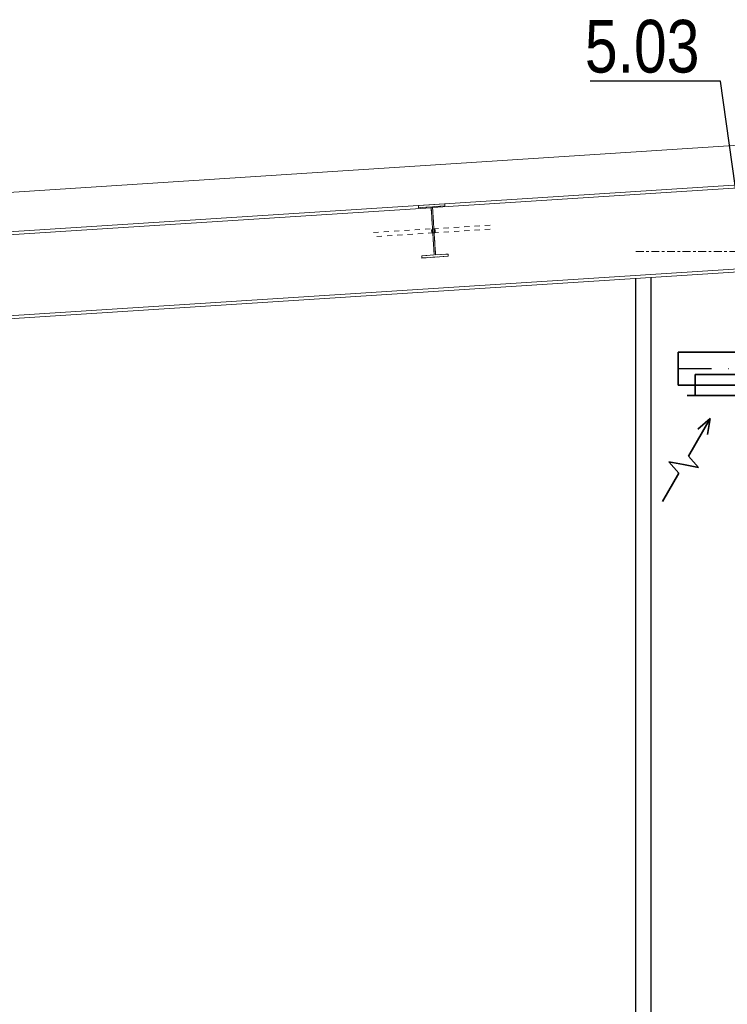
# Model space of a CAD drawing. Header units: millimetres. Extents: x 161070 to 520640, y 9197 to 248394.
# Tile 130 of 137: x 268922 to 271608, y 136775 to 140513. Entities that reach past the tile are written whole.
import ezdxf

# ---------------------------------------------------------------- set-up
doc = ezdxf.new("R2010")
doc.units = ezdxf.units.MM
doc.header["$LTSCALE"] = 10
for name, pattern in [('DASHDOT', [25.4, 12.7, -6.35, 0, -6.35]), ('DXK_LINE_DOT2', [3.9198, 1.9599, -1.9599]), ('DXK_LINE_DOT3', [5.9187, 2.979, -0.9799, 0.9799, -0.9799])]:
    doc.linetypes.add(name, pattern=pattern)
doc.layers.add('VZT Odvod', color=5, linetype='Continuous', lineweight=35)
doc.layers.add('VZT Odvod-pozice_odkaz', color=7, linetype='Continuous')
doc.layers.add('VZT Odvod-pozice_text', color=7, linetype='Continuous')
doc.styles.add('Arial', font='arial.ttf')
doc.styles.get("Standard").update_dxf_attribs({"font": 'ic-simplex.shx', "width": 0.8})
doc.dimstyles.new('CADKON', dxfattribs={"dimscale": 50, "dimtxt": 2.5, "dimasz": 2.5, "dimexe": 1.8, "dimexo": 5, "dimgap": 0.6, "dimtad": 1, "dimrnd": 1, "dimtxsty": 'Standard', "dimblk1": 'ARCHTICK', "dimblk2": 'ARCHTICK', "dimsah": 1, "dimcen": 2.5, "dimadec": 1, "dimazin": 2, "dimtfac": 1, "dimtdec": 4, "dimtix": 1, "dimtmove": 1, "dimatfit": 3, "dimldrblk": 'OPEN30', "dimfxl": 5, "dimtolj": 1, "dimarcsym": 0})

# ---------------------------------------------------------------- blocks, each defined once
blk = doc.blocks.new('*U3213', base_point=(1050, 62.5))
at = {"color": 0, "linetype": 'ByBlock', "lineweight": -2}
for p, q in [((0, 125), (0, 0)), ((1050, 125), (0, 125)), ((1050, 0), (1050, 125)), ((0, 0), (1050, 0))]:
    blk.add_line(p, q, dxfattribs=at)
at = {"color": 2, "linetype": 'DASHDOT', "lineweight": 25}
blk.add_line((0, 62.5), (1050, 62.5), dxfattribs=at)
blk = doc.blocks.new('*U2277', base_point=(100.000029, 76.999998))
at = {"color": 0, "linetype": 'ByBlock', "lineweight": -2}
for p, q in [((278.000029, 76.999998), (304.513255, 153.999998)), ((331.026481, 76.999998), (304.513255, 153.999998)), ((620.052934, 76.999998), (535.879199, 107.513298)), ((100.000029, 76.999998), (278.000029, 76.999998)), ((331.026481, 76.999998), (357.539708, -0.000002)), ((357.539708, -0.000002), (384.052934, 76.999998)), ((384.052934, 76.999998), (620.052934, 76.999998)), ((620.052934, 76.999998), (535.879199, 46.486697))]:
    blk.add_line(p, q, dxfattribs=at)
blk = doc.blocks.new('*U3214')
at = {"color": 0, "linetype": 'ByBlock', "lineweight": -2}
for points in [[(0, 0), (525, 0), (525, 80), (0, 80), (0, 0)], [(0, 0), (-30, 0)], [(525, 0), (555, 0)]]:
    blk.add_lwpolyline(points, dxfattribs=at)
blk = doc.blocks.new('_ArchTick')
at = {"color": 0, "const_width": 0.15}
blk.add_lwpolyline([(-0.5, -0.5), (0.5, 0.5)], dxfattribs=at)

msp = doc.modelspace()

# ---------------------------------------------------------------- linework, layer by layer
at = {"color": 252, "lineweight": 15}
msp.add_line((273981, 140186.6), (262707.2, 139459.4), dxfattribs=at)
at = {"color": 252, "linetype": 'Continuous', "lineweight": 15}
for p, q in [((271959.1, 139906.1), (270535.6, 139814.3)), ((271959.8, 139894.7), (270489.3, 139799.8)), ((270483.7, 139799.4), (267989.3, 139638.6)), ((270435.8, 139807.9), (268035.6, 139653.1)), ((270435.8, 139807.9), (270535.6, 139814.3)), ((270436.4, 139799.4), (270435.8, 139807.9)), ((270483.5, 139802.4), (270436.4, 139799.4)), ((270495.3, 139619.8), (270483.5, 139802.4)), ((270536.2, 139805.8), (270489.1, 139802.8)), ((270489.1, 139802.8), (270500.9, 139620.2)), ((270535.6, 139814.3), (270536.2, 139805.8)), ((270448.2, 139616.8), (270495.3, 139619.8)), ((270448.8, 139608.3), (270448.2, 139616.8)), ((270548.6, 139614.7), (270448.8, 139608.3)), ((270548, 139623.2), (270500.9, 139620.2)), ((270548.6, 139614.7), (270548, 139623.2)), ((271979.6, 139588.3), (264045.8, 139076.6)), ((264046.6, 139065.1), (271980.3, 139576.8))]:
    msp.add_line(p, q, dxfattribs=at)
at = {"color": 252, "linetype": 'DXK_LINE_DOT2', "lineweight": 15}
for p, q in [((270435.8, 139807.9), (270535.6, 139814.3)), ((270535.6, 139814.3), (270435.8, 139807.9)), ((270436.4, 139799.4), (270435.8, 139807.9)), ((270483.5, 139802.4), (270436.4, 139799.4)), ((270495.3, 139619.8), (270483.5, 139802.4)), ((270489.3, 139799.8), (270483.7, 139799.4)), ((270536.2, 139805.8), (270489.1, 139802.8)), ((270489.1, 139802.8), (270500.9, 139620.2)), ((270535.6, 139814.3), (270536.2, 139805.8)), ((270264.9, 139704.6), (270492.1, 139719.3)), ((270484.9, 139711.3), (270485.9, 139715.3)), ((270484.9, 139711.3), (270485.9, 139715.3)), ((270485.9, 139707.3), (270484.9, 139711.3)), ((270485.9, 139707.3), (270484.9, 139711.3)), ((270485.9, 139715.3), (270488.5, 139718.2)), ((270485.9, 139715.3), (270488.5, 139718.2)), ((270488.5, 139718.2), (270492.1, 139719.3)), ((270488.5, 139718.2), (270492.1, 139719.3)), ((270492.1, 139719.3), (270719.5, 139734)), ((270492.1, 139719.3), (270495.8, 139718.2)), ((270492.1, 139719.3), (270495.8, 139718.2)), ((270492.3, 139703.3), (270719.5, 139718)), ((270495.8, 139718.2), (270498.5, 139715.3)), ((270495.8, 139718.2), (270498.5, 139715.3)), ((270498.5, 139715.3), (270499.5, 139711.3)), ((270498.5, 139715.3), (270499.5, 139711.3)), ((270499.5, 139711.3), (270498.6, 139707.3)), ((270499.5, 139711.3), (270498.6, 139707.3)), ((270492.3, 139703.3), (270264.9, 139688.6)), ((270488.6, 139704.4), (270485.9, 139707.3)), ((270488.6, 139704.4), (270485.9, 139707.3)), ((270492.3, 139703.3), (270488.6, 139704.4)), ((270492.3, 139703.3), (270488.6, 139704.4)), ((270495.9, 139704.4), (270492.3, 139703.3)), ((270495.9, 139704.4), (270492.3, 139703.3)), ((270498.6, 139707.3), (270495.9, 139704.4)), ((270498.6, 139707.3), (270495.9, 139704.4)), ((270448.2, 139616.8), (270495.3, 139619.8)), ((270448.8, 139608.3), (270448.2, 139616.8)), ((270548.6, 139614.7), (270448.8, 139608.3)), ((270500.9, 139620.2), (270548, 139623.2)), ((270548, 139623.2), (270548.6, 139614.7))]:
    msp.add_line(p, q, dxfattribs=at)
at = {"color": 252, "linetype": 'DXK_LINE_DOT3', "lineweight": 15}
msp.add_line((271260.7, 139633.4), (274992.2, 139633.4), dxfattribs=at)
at = {"color": 252}
for p, q in [((271259.2, 139530.3), (271259.2, 134988.4)), ((271319.2, 134988.4), (271319.2, 139534.2))]:
    msp.add_line(p, q, dxfattribs=at)

# ---------------------------------------------------------------- block references
at = {"layer": 'VZT Odvod', "rotation": 360}
for name, p in [('*U3213', (272471, 139188.4)), ('*U3214', (271486, 139085.9))]:
    msp.add_blockref(name, p, dxfattribs=at)
at = {"layer": 'VZT Odvod', "xscale": 0.7, "yscale": 0.6999999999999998, "zscale": 0.7, "rotation": 60.00000000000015}
msp.add_blockref('*U2277', (271361.2, 138684.2), dxfattribs=at)

# ---------------------------------------------------------------- texts
at = {"layer": 'VZT Odvod-pozice_text', "color": 210, "insert": (271502.1, 140309.4), "char_height": 200, "attachment_point": 9, "style": 'Arial'}
msp.add_mtext('\\W0.8\\H200.0\\C210;5.03', dxfattribs=at)

# ---------------------------------------------------------------- leaders
at = {"layer": 'VZT Odvod-pozice_odkaz', "color": 102, "annotation_type": 0, "has_hookline": 1, "hookline_direction": 1, "text_width": 415.2}
msp.add_leader([(271748.5, 139085.9), (271582.1, 140279.4), (271532.1, 140279.4)], dimstyle='CADKON', override={"dimscale": 50, "dimasz": 1, "dimgap": 0.6, "dimldrblk": 'Dot'}, dxfattribs=at)

doc.saveas('drawing.dxf')
